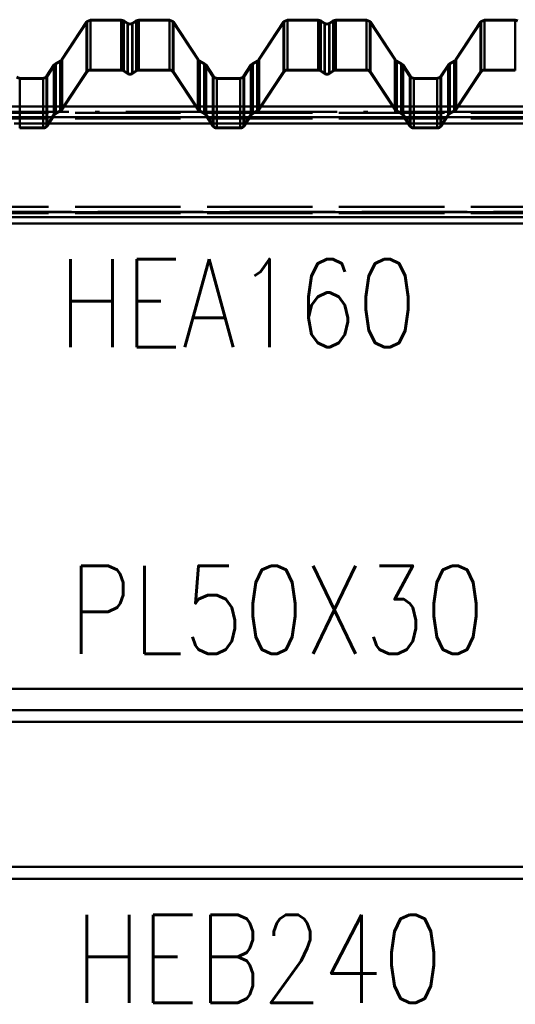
# Paper-space layout 'Layout1' of a CAD drawing. Extents: x -2 to 1033, y -36 to 596.
# Tile 95 of 256: x 218 to 232, y 479 to 507. Entities that reach past the tile are written whole.
import ezdxf

# ---------------------------------------------------------------- set-up
doc = ezdxf.new("R2010")
doc.units = 0
doc.linetypes.add('ACAD_ISO02W100', pattern=[15, 12, -3])
doc.linetypes.add('ACAD_ISO04W100', pattern=[30.5, 24, -3, 0.5, -3])
for name, color, linetype, lineweight in [('SS_JEŘÁBOVÁ DRÁHA', 11, 'CONTINUOUS', 50), ('SS_POPIS_PROFILU', 13, 'CONTINUOUS', 25), ('SS_VAZNICE', 123, 'CONTINUOUS', 50)]:
    doc.layers.add(name, color=color, linetype=linetype, lineweight=lineweight)
doc.layers.add('SS_PLECHY', color=7, linetype='CONTINUOUS', lineweight=50, true_color=0xb47846)
doc.styles.add('romans.shx', font='romans.shx', dxfattribs={"height": 5})

psp = doc.layouts.get("Layout1")

# ---------------------------------------------------------------- linework, layer by layer
at = {"layer": 'SS_JEŘÁBOVÁ DRÁHA', "color": 1, "linetype": 'Continuous', "ltscale": 0.25}
for p, q in [((280.8, 487.985), (170.6, 487.985)), ((280.8, 487.385), (170.6, 487.385)), ((170.6, 487.045), (280.8, 487.045)), ((280.73, 482.925), (170.6, 482.925)), ((280.73, 482.585), (170.6, 482.585))]:
    psp.add_line(p, q, dxfattribs=at)
at = {"layer": 'SS_JEŘÁBOVÁ DRÁHA', "color": 7, "linetype": 'ACAD_ISO04W100', "ltscale": 0.25}
for p, q in [((282.8, 487.385), (171, 487.385)), ((285.2, 482.585), (168.1, 482.585))]:
    psp.add_line(p, q, dxfattribs=at)
at = {"layer": 'SS_PLECHY', "color": 5, "linetype": 'Continuous', "ltscale": 0.25}
for p, q in [((220.2578, 506.9449), (219.5511, 505.8694)), ((220.2744, 506.9653), (220.2578, 506.9449)), ((220.2578, 505.5231), (220.2578, 506.9449)), ((220.3663, 507.0036), (220.2744, 506.9653)), ((221.2443, 507.0036), (220.3663, 507.0036)), ((220.3663, 505.5812), (220.3663, 507.0036)), ((221.3183, 506.9804), (221.2443, 507.0036)), ((221.2443, 505.5812), (221.2443, 507.0036)), ((221.4291, 506.9033), (221.3183, 506.9804)), ((221.3183, 505.5582), (221.3183, 506.9804)), ((221.4918, 506.8836), (221.4291, 506.9033)), ((221.4291, 505.4818), (221.4291, 506.9033)), ((221.5544, 506.9033), (221.4918, 506.8836)), ((221.6653, 506.9804), (221.5544, 506.9033)), ((221.5544, 505.4818), (221.5544, 506.9033)), ((221.7393, 507.0036), (221.6653, 506.9804)), ((221.6653, 505.5582), (221.6653, 506.9804)), ((222.6172, 507.0036), (221.7393, 507.0036)), ((221.7393, 505.5812), (221.7393, 507.0036)), ((222.7091, 506.9653), (222.6172, 507.0036)), ((222.6172, 505.5812), (222.6172, 507.0036)), ((222.7257, 506.9449), (222.7091, 506.9653)), ((223.4324, 505.8694), (222.7257, 506.9449)), ((222.7257, 505.5231), (222.7257, 506.9449)), ((225.8558, 506.9449), (225.1491, 505.8694)), ((225.8724, 506.9653), (225.8558, 506.9449)), ((225.8558, 505.5231), (225.8558, 506.9449)), ((225.9643, 507.0036), (225.8724, 506.9653)), ((226.8423, 507.0036), (225.9643, 507.0036)), ((225.9643, 505.5812), (225.9643, 507.0036)), ((226.9163, 506.9804), (226.8423, 507.0036)), ((226.8423, 505.5812), (226.8423, 507.0036)), ((227.0271, 506.9033), (226.9163, 506.9804)), ((226.9163, 505.5582), (226.9163, 506.9804)), ((227.0898, 506.8836), (227.0271, 506.9033)), ((227.0271, 505.4818), (227.0271, 506.9033)), ((227.1524, 506.9033), (227.0898, 506.8836)), ((227.2633, 506.9804), (227.1524, 506.9033)), ((227.1524, 505.4818), (227.1524, 506.9033)), ((227.3373, 507.0036), (227.2633, 506.9804)), ((227.2633, 505.5582), (227.2633, 506.9804)), ((228.2152, 507.0036), (227.3373, 507.0036)), ((227.3373, 505.5812), (227.3373, 507.0036)), ((228.3071, 506.9653), (228.2152, 507.0036)), ((228.2152, 505.5812), (228.2152, 507.0036)), ((228.3237, 506.9449), (228.3071, 506.9653)), ((229.0304, 505.8694), (228.3237, 506.9449)), ((228.3237, 505.5231), (228.3237, 506.9449)), ((231.4538, 506.9449), (230.7471, 505.8694)), ((231.4704, 506.9653), (231.4538, 506.9449)), ((231.4538, 505.5231), (231.4538, 506.9449)), ((231.5623, 507.0036), (231.4704, 506.9653)), ((232.4403, 507.0036), (231.5623, 507.0036)), ((231.5623, 505.5812), (231.5623, 507.0036)), ((232.5143, 506.9804), (232.4403, 507.0036)), ((232.4403, 505.5812), (232.4403, 507.0036)), ((219.3318, 505.7182), (219.12, 505.3959)), ((219.3483, 505.7386), (219.3318, 505.7182)), ((219.3318, 504.3071), (219.3318, 505.7182)), ((219.3787, 505.7613), (219.3483, 505.7386)), ((219.5114, 505.8329), (219.3787, 505.7613)), ((219.3787, 504.3498), (219.3787, 505.7613)), ((219.5371, 505.8521), (219.5114, 505.8329)), ((219.5114, 504.4208), (219.5114, 505.8329)), ((219.5511, 505.8694), (219.5371, 505.8521)), ((219.5511, 504.457), (219.5511, 505.8694)), ((223.4465, 505.8521), (223.4324, 505.8694)), ((223.4324, 504.457), (223.4324, 505.8694)), ((223.4722, 505.8329), (223.4465, 505.8521)), ((223.6048, 505.7613), (223.4722, 505.8329)), ((223.4722, 504.4208), (223.4722, 505.8329)), ((223.6352, 505.7386), (223.6048, 505.7613)), ((223.6048, 504.3498), (223.6048, 505.7613)), ((223.6518, 505.7182), (223.6352, 505.7386)), ((223.8635, 505.3959), (223.6518, 505.7182)), ((223.6518, 504.3071), (223.6518, 505.7182)), ((224.9298, 505.7182), (224.718, 505.3959)), ((224.9463, 505.7386), (224.9298, 505.7182)), ((224.9298, 504.3071), (224.9298, 505.7182)), ((224.9767, 505.7613), (224.9463, 505.7386)), ((225.1094, 505.8329), (224.9767, 505.7613)), ((224.9767, 504.3498), (224.9767, 505.7613)), ((225.1351, 505.8521), (225.1094, 505.8329)), ((225.1094, 504.4208), (225.1094, 505.8329)), ((225.1491, 505.8694), (225.1351, 505.8521)), ((225.1491, 504.457), (225.1491, 505.8694)), ((229.0445, 505.8521), (229.0304, 505.8694)), ((229.0304, 504.457), (229.0304, 505.8694)), ((229.0702, 505.8329), (229.0445, 505.8521)), ((229.2028, 505.7613), (229.0702, 505.8329)), ((229.0702, 504.4208), (229.0702, 505.8329)), ((229.2332, 505.7386), (229.2028, 505.7613)), ((229.2028, 504.3498), (229.2028, 505.7613)), ((229.2498, 505.7182), (229.2332, 505.7386)), ((229.4615, 505.3959), (229.2498, 505.7182)), ((229.2498, 504.3071), (229.2498, 505.7182)), ((230.5278, 505.7182), (230.316, 505.3959)), ((230.5443, 505.7386), (230.5278, 505.7182)), ((230.5278, 504.3071), (230.5278, 505.7182)), ((230.5747, 505.7613), (230.5443, 505.7386)), ((230.7074, 505.8329), (230.5747, 505.7613)), ((230.5747, 504.3498), (230.5747, 505.7613)), ((230.7331, 505.8521), (230.7074, 505.8329)), ((230.7074, 504.4208), (230.7074, 505.8329)), ((230.7471, 505.8694), (230.7331, 505.8521)), ((230.7471, 504.457), (230.7471, 505.8694)), ((218.3573, 505.3463), (218.2796, 505.3787)), ((219.106, 505.3787), (219.0282, 505.3463)), ((219.12, 505.3959), (219.106, 505.3787)), ((219.12, 503.9877), (219.12, 505.3959)), ((219.5511, 504.457), (220.2578, 505.5231)), ((219.5678, 504.446), (220.2745, 505.5121)), ((220.3663, 505.5812), (221.2443, 505.5812)), ((220.3663, 505.5613), (221.2443, 505.5613)), ((221.3069, 505.5418), (221.4178, 505.4654)), ((221.3183, 505.5582), (221.4291, 505.4818)), ((221.5544, 505.4818), (221.6653, 505.5582)), ((221.5658, 505.4654), (221.6766, 505.5418)), ((221.7393, 505.5812), (222.6172, 505.5812)), ((221.7393, 505.5613), (222.6172, 505.5613)), ((222.709, 505.5121), (223.4158, 504.446)), ((222.7257, 505.5231), (223.4324, 504.457)), ((223.8776, 505.3787), (223.8635, 505.3959)), ((223.8635, 503.9877), (223.8635, 505.3959)), ((223.9553, 505.3463), (223.8776, 505.3787)), ((224.704, 505.3787), (224.6262, 505.3463)), ((224.718, 505.3959), (224.704, 505.3787)), ((224.718, 503.9877), (224.718, 505.3959)), ((225.1491, 504.457), (225.8558, 505.5231)), ((225.1658, 504.446), (225.8725, 505.5121)), ((225.9643, 505.5812), (226.8423, 505.5812)), ((225.9643, 505.5613), (226.8423, 505.5613)), ((226.9049, 505.5418), (227.0158, 505.4654)), ((226.9163, 505.5582), (227.0271, 505.4818)), ((227.1524, 505.4818), (227.2633, 505.5582)), ((227.1638, 505.4654), (227.2746, 505.5418)), ((227.3373, 505.5812), (228.2152, 505.5812)), ((227.3373, 505.5613), (228.2152, 505.5613)), ((228.307, 505.5121), (229.0138, 504.446)), ((228.3237, 505.5231), (229.0304, 504.457)), ((229.4756, 505.3787), (229.4615, 505.3959)), ((229.4615, 503.9877), (229.4615, 505.3959)), ((229.5533, 505.3463), (229.4756, 505.3787)), ((230.302, 505.3787), (230.2242, 505.3463)), ((230.316, 505.3959), (230.302, 505.3787)), ((230.316, 503.9877), (230.316, 505.3959)), ((230.7471, 504.457), (231.4538, 505.5231)), ((230.7638, 504.446), (231.4705, 505.5121)), ((231.5623, 505.5812), (232.4403, 505.5812)), ((231.5623, 505.5613), (232.4403, 505.5613)), ((219.0282, 505.3463), (218.3573, 505.3463)), ((218.3573, 503.9385), (218.3573, 505.3463)), ((219.0282, 503.9385), (219.0282, 505.3463)), ((224.6262, 505.3463), (223.9553, 505.3463)), ((223.9553, 503.9385), (223.9553, 505.3463)), ((224.6262, 503.9385), (224.6262, 505.3463)), ((230.2242, 505.3463), (229.5533, 505.3463)), ((229.5533, 503.9385), (229.5533, 505.3463)), ((230.2242, 503.9385), (230.2242, 505.3463)), ((219.12, 503.9877), (219.3318, 504.3071)), ((219.1367, 503.9767), (219.3484, 504.2961)), ((219.3787, 504.3498), (219.5114, 504.4208)), ((219.3882, 504.3323), (219.5208, 504.4033)), ((223.4627, 504.4033), (223.5954, 504.3323)), ((223.4722, 504.4208), (223.6048, 504.3498)), ((223.6351, 504.2961), (223.8468, 503.9767)), ((223.6518, 504.3071), (223.8635, 503.9877)), ((224.718, 503.9877), (224.9298, 504.3071)), ((224.7347, 503.9767), (224.9464, 504.2961)), ((224.9767, 504.3498), (225.1094, 504.4208)), ((224.9862, 504.3323), (225.1188, 504.4033)), ((229.0607, 504.4033), (229.1934, 504.3323)), ((229.0702, 504.4208), (229.2028, 504.3498)), ((229.2331, 504.2961), (229.4448, 503.9767)), ((229.2498, 504.3071), (229.4615, 503.9877)), ((230.316, 503.9877), (230.5278, 504.3071)), ((230.3327, 503.9767), (230.5444, 504.2961)), ((230.5747, 504.3498), (230.7074, 504.4208)), ((230.5842, 504.3323), (230.7168, 504.4033)), ((218.3573, 503.9385), (219.0282, 503.9385)), ((218.3573, 503.9186), (219.0282, 503.9186)), ((223.9553, 503.9385), (224.6262, 503.9385)), ((223.9553, 503.9186), (224.6262, 503.9186)), ((229.5533, 503.9385), (230.2242, 503.9385)), ((229.5533, 503.9186), (230.2242, 503.9186))]:
    psp.add_line(p, q, dxfattribs=at)
at = {"layer": 'SS_PLECHY', "color": 5, "linetype": 'ACAD_ISO02W100', "ltscale": 0.25}
for p, q in [((220.2745, 506.9339), (219.5678, 505.8583)), ((220.2886, 506.9511), (220.2745, 506.9339)), ((220.2745, 506.9339), (220.2745, 505.5121)), ((220.3663, 506.9835), (220.2886, 506.9511)), ((221.2443, 506.9835), (220.3663, 506.9835)), ((221.3069, 506.9638), (221.2443, 506.9835)), ((221.4178, 506.8867), (221.3069, 506.9638)), ((221.3069, 506.9638), (221.3069, 505.5418)), ((221.4918, 506.8635), (221.4178, 506.8867)), ((221.4178, 506.8867), (221.4178, 505.4654)), ((221.5658, 506.8867), (221.4918, 506.8635)), ((221.6766, 506.9638), (221.5658, 506.8867)), ((221.5658, 506.8867), (221.5658, 505.4654)), ((221.7393, 506.9835), (221.6766, 506.9638)), ((221.6766, 506.9638), (221.6766, 505.5418)), ((222.6172, 506.9835), (221.7393, 506.9835)), ((222.695, 506.9511), (222.6172, 506.9835)), ((222.709, 506.9339), (222.695, 506.9511)), ((223.4158, 505.8583), (222.709, 506.9339)), ((222.709, 506.9339), (222.709, 505.5121)), ((225.8725, 506.9339), (225.1658, 505.8583)), ((225.8866, 506.9511), (225.8725, 506.9339)), ((225.8725, 506.9339), (225.8725, 505.5121)), ((225.9643, 506.9835), (225.8866, 506.9511)), ((226.8423, 506.9835), (225.9643, 506.9835)), ((226.9049, 506.9638), (226.8423, 506.9835)), ((227.0158, 506.8867), (226.9049, 506.9638)), ((226.9049, 506.9638), (226.9049, 505.5418)), ((227.0898, 506.8635), (227.0158, 506.8867)), ((227.0158, 506.8867), (227.0158, 505.4654)), ((227.1638, 506.8867), (227.0898, 506.8635)), ((227.2746, 506.9638), (227.1638, 506.8867)), ((227.1638, 506.8867), (227.1638, 505.4654)), ((227.3373, 506.9835), (227.2746, 506.9638)), ((227.2746, 506.9638), (227.2746, 505.5418)), ((228.2152, 506.9835), (227.3373, 506.9835)), ((228.293, 506.9511), (228.2152, 506.9835)), ((228.307, 506.9339), (228.293, 506.9511)), ((229.0138, 505.8583), (228.307, 506.9339)), ((228.307, 506.9339), (228.307, 505.5121)), ((231.4705, 506.9339), (230.7638, 505.8583)), ((231.4846, 506.9511), (231.4705, 506.9339)), ((231.4705, 506.9339), (231.4705, 505.5121)), ((231.5623, 506.9835), (231.4846, 506.9511)), ((232.4403, 506.9835), (231.5623, 506.9835)), ((232.5029, 506.9638), (232.4403, 506.9835)), ((219.3484, 505.7071), (219.1367, 505.3849)), ((219.3625, 505.7244), (219.3484, 505.7071)), ((219.3484, 505.7071), (219.3484, 504.2961)), ((219.3882, 505.7436), (219.3625, 505.7244)), ((219.5208, 505.8152), (219.3882, 505.7436)), ((219.3882, 505.7436), (219.3882, 504.3323)), ((219.5512, 505.8379), (219.5208, 505.8152)), ((219.5208, 505.8152), (219.5208, 504.4033)), ((219.5678, 505.8583), (219.5512, 505.8379)), ((219.5678, 505.8583), (219.5678, 504.446)), ((223.4323, 505.8379), (223.4158, 505.8583)), ((223.4158, 505.8583), (223.4158, 504.446)), ((223.4627, 505.8152), (223.4323, 505.8379)), ((223.5954, 505.7436), (223.4627, 505.8152)), ((223.4627, 505.8152), (223.4627, 504.4033)), ((223.6211, 505.7244), (223.5954, 505.7436)), ((223.5954, 505.7436), (223.5954, 504.3323)), ((223.6351, 505.7071), (223.6211, 505.7244)), ((223.8468, 505.3849), (223.6351, 505.7071)), ((223.6351, 505.7071), (223.6351, 504.2961)), ((224.9464, 505.7071), (224.7347, 505.3849)), ((224.9605, 505.7244), (224.9464, 505.7071)), ((224.9464, 505.7071), (224.9464, 504.2961)), ((224.9862, 505.7436), (224.9605, 505.7244)), ((225.1188, 505.8152), (224.9862, 505.7436)), ((224.9862, 505.7436), (224.9862, 504.3323)), ((225.1492, 505.8379), (225.1188, 505.8152)), ((225.1188, 505.8152), (225.1188, 504.4033)), ((225.1658, 505.8583), (225.1492, 505.8379)), ((225.1658, 505.8583), (225.1658, 504.446)), ((229.0303, 505.8379), (229.0138, 505.8583)), ((229.0138, 505.8583), (229.0138, 504.446)), ((229.0607, 505.8152), (229.0303, 505.8379)), ((229.1934, 505.7436), (229.0607, 505.8152)), ((229.0607, 505.8152), (229.0607, 504.4033)), ((229.2191, 505.7244), (229.1934, 505.7436)), ((229.1934, 505.7436), (229.1934, 504.3323)), ((229.2331, 505.7071), (229.2191, 505.7244)), ((229.4448, 505.3849), (229.2331, 505.7071)), ((229.2331, 505.7071), (229.2331, 504.2961)), ((230.5444, 505.7071), (230.3327, 505.3849)), ((230.5585, 505.7244), (230.5444, 505.7071)), ((230.5444, 505.7071), (230.5444, 504.2961)), ((230.5842, 505.7436), (230.5585, 505.7244)), ((230.7168, 505.8152), (230.5842, 505.7436)), ((230.5842, 505.7436), (230.5842, 504.3323)), ((230.7472, 505.8379), (230.7168, 505.8152)), ((230.7168, 505.8152), (230.7168, 504.4033)), ((230.7638, 505.8583), (230.7472, 505.8379)), ((230.7638, 505.8583), (230.7638, 504.446)), ((218.3573, 505.3262), (218.2654, 505.3645)), ((219.1201, 505.3645), (219.0282, 505.3262)), ((219.1367, 505.3849), (219.1201, 505.3645)), ((219.1367, 505.3849), (219.1367, 503.9767)), ((220.3663, 505.5613), (220.3663, 505.5812)), ((221.2443, 505.5613), (221.2443, 505.5812)), ((221.7393, 505.5613), (221.7393, 505.5812)), ((222.6172, 505.5613), (222.6172, 505.5812)), ((223.8634, 505.3645), (223.8468, 505.3849)), ((223.8468, 505.3849), (223.8468, 503.9767)), ((223.9553, 505.3262), (223.8634, 505.3645)), ((224.7181, 505.3645), (224.6262, 505.3262)), ((224.7347, 505.3849), (224.7181, 505.3645)), ((224.7347, 505.3849), (224.7347, 503.9767)), ((225.9643, 505.5613), (225.9643, 505.5812)), ((226.8423, 505.5613), (226.8423, 505.5812)), ((227.3373, 505.5613), (227.3373, 505.5812)), ((228.2152, 505.5613), (228.2152, 505.5812)), ((229.4614, 505.3645), (229.4448, 505.3849)), ((229.4448, 505.3849), (229.4448, 503.9767)), ((229.5533, 505.3262), (229.4614, 505.3645)), ((230.3161, 505.3645), (230.2242, 505.3262)), ((230.3327, 505.3849), (230.3161, 505.3645)), ((230.3327, 505.3849), (230.3327, 503.9767)), ((231.5623, 505.5613), (231.5623, 505.5812)), ((232.4403, 505.5613), (232.4403, 505.5812)), ((219.0282, 505.3262), (218.3573, 505.3262)), ((224.6262, 505.3262), (223.9553, 505.3262)), ((230.2242, 505.3262), (229.5533, 505.3262)), ((218.3573, 503.9186), (218.3573, 503.9385)), ((219.0282, 503.9186), (219.0282, 503.9385)), ((223.9553, 503.9186), (223.9553, 503.9385)), ((224.6262, 503.9186), (224.6262, 503.9385)), ((229.5533, 503.9186), (229.5533, 503.9385)), ((230.2242, 503.9186), (230.2242, 503.9385))]:
    psp.add_line(p, q, dxfattribs=at)
at = {"layer": 'SS_PLECHY', "color": 5, "linetype": 'Continuous', "ltscale": 0.25, "extrusion": (1.2646e-12, 0.093704, -0.9956)}
psp.add_arc((-220.3663, 503.2279, 47.3626), 0.13, 33.42481, 90, dxfattribs=at)
at = {"layer": 'SS_PLECHY', "color": 5, "linetype": 'Continuous', "ltscale": 0.25, "extrusion": (1.01866e-12, 0.093704, -0.9956)}
psp.add_arc((-220.3663, 503.2279, 47.3626), 0.11, 33.42481, 90, dxfattribs=at)
at = {"layer": 'SS_PLECHY', "color": 5, "linetype": 'Continuous', "ltscale": 0.25, "extrusion": (-8.46116e-13, 0.093704, -0.9956)}
psp.add_arc((-221.2443, 503.2279, 47.3626), 0.13, 90, 124.70088, dxfattribs=at)
at = {"layer": 'SS_PLECHY', "color": 5, "linetype": 'Continuous', "ltscale": 0.25, "extrusion": (-2.94416e-13, 0.093704, -0.9956)}
psp.add_arc((-221.2443, 503.2279, 47.3626), 0.11, 90, 124.70088, dxfattribs=at)
at = {"layer": 'SS_PLECHY', "color": 5, "linetype": 'Continuous', "ltscale": 0.25, "extrusion": (-2.42792e-13, -0.093704, 0.9956)}
psp.add_arc((221.4918, 503.3474, -47.3739), 0.13, 235.29912, 304.70088, dxfattribs=at)
at = {"layer": 'SS_PLECHY', "color": 5, "linetype": 'Continuous', "ltscale": 0.25, "extrusion": (-9.94573e-13, -0.093704, 0.9956)}
psp.add_arc((221.4918, 503.3474, -47.3739), 0.11, 235.29912, 304.70088, dxfattribs=at)
at = {"layer": 'SS_PLECHY', "color": 5, "linetype": 'Continuous', "ltscale": 0.25, "extrusion": (5.36487e-13, 0.093704, -0.9956)}
psp.add_arc((-221.7393, 503.2279, 47.3626), 0.13, 55.29912, 90, dxfattribs=at)
at = {"layer": 'SS_PLECHY', "color": 5, "linetype": 'Continuous', "ltscale": 0.25, "extrusion": (7.74709e-13, 0.093704, -0.9956)}
psp.add_arc((-221.7393, 503.2279, 47.3626), 0.11, 55.29912, 90, dxfattribs=at)
at = {"layer": 'SS_PLECHY', "color": 5, "linetype": 'Continuous', "ltscale": 0.25, "extrusion": (-5.83175e-13, 0.093704, -0.9956)}
psp.add_arc((-222.6172, 503.2279, 47.3626), 0.13, 90, 146.57519, dxfattribs=at)
at = {"layer": 'SS_PLECHY', "color": 5, "linetype": 'Continuous', "ltscale": 0.25, "extrusion": (-7.0282e-13, 0.093704, -0.9956)}
psp.add_arc((-222.6172, 503.2279, 47.3626), 0.11, 90, 146.57519, dxfattribs=at)
at = {"layer": 'SS_PLECHY', "color": 5, "linetype": 'Continuous', "ltscale": 0.25, "extrusion": (1.92576e-12, 0.093704, -0.9956)}
psp.add_arc((-225.9643, 503.2279, 47.3626), 0.13, 33.42481, 90, dxfattribs=at)
at = {"layer": 'SS_PLECHY', "color": 5, "linetype": 'Continuous', "ltscale": 0.25, "extrusion": (1.80002e-12, 0.093704, -0.9956)}
psp.add_arc((-225.9643, 503.2279, 47.3626), 0.11, 33.42481, 90, dxfattribs=at)
at = {"layer": 'SS_PLECHY', "color": 5, "linetype": 'Continuous', "ltscale": 0.25, "extrusion": (-1.11134e-12, 0.093704, -0.9956)}
psp.add_arc((-226.8423, 503.2279, 47.3626), 0.13, 90, 124.70088, dxfattribs=at)
at = {"layer": 'SS_PLECHY', "color": 5, "linetype": 'Continuous', "ltscale": 0.25, "extrusion": (-6.07889e-13, 0.093704, -0.9956)}
psp.add_arc((-226.8423, 503.2279, 47.3626), 0.11, 90, 124.70088, dxfattribs=at)
at = {"layer": 'SS_PLECHY', "color": 5, "linetype": 'Continuous', "ltscale": 0.25, "extrusion": (-1.07292e-12, -0.093704, 0.9956)}
psp.add_arc((227.0898, 503.3474, -47.3739), 0.13, 235.29912, 304.70088, dxfattribs=at)
at = {"layer": 'SS_PLECHY', "color": 5, "linetype": 'Continuous', "ltscale": 0.25, "extrusion": (-1.25299e-12, -0.093704, 0.9956)}
psp.add_arc((227.0898, 503.3474, -47.3739), 0.11, 235.29912, 304.70088, dxfattribs=at)
at = {"layer": 'SS_PLECHY', "color": 5, "linetype": 'Continuous', "ltscale": 0.25, "extrusion": (1.02872e-12, 0.093704, -0.9956)}
psp.add_arc((-227.3373, 503.2279, 47.3626), 0.13, 55.29912, 90, dxfattribs=at)
at = {"layer": 'SS_PLECHY', "color": 5, "linetype": 'Continuous', "ltscale": 0.25, "extrusion": (9.88049e-13, 0.093704, -0.9956)}
psp.add_arc((-227.3373, 503.2279, 47.3626), 0.11, 55.29912, 90, dxfattribs=at)
at = {"layer": 'SS_PLECHY', "color": 5, "linetype": 'Continuous', "ltscale": 0.25, "extrusion": (-9.34831e-13, 0.093704, -0.9956)}
psp.add_arc((-228.2152, 503.2279, 47.3626), 0.13, 90, 146.57519, dxfattribs=at)
at = {"layer": 'SS_PLECHY', "color": 5, "linetype": 'Continuous', "ltscale": 0.25, "extrusion": (-1.1184e-12, 0.093704, -0.9956)}
psp.add_arc((-228.2152, 503.2279, 47.3626), 0.11, 90, 146.57519, dxfattribs=at)
at = {"layer": 'SS_PLECHY', "color": 5, "linetype": 'Continuous', "ltscale": 0.25, "extrusion": (2.57668e-12, 0.093704, -0.9956)}
psp.add_arc((-231.5623, 503.2279, 47.3626), 0.13, 33.42481, 90, dxfattribs=at)
at = {"layer": 'SS_PLECHY', "color": 5, "linetype": 'Continuous', "ltscale": 0.25, "extrusion": (2.56934e-12, 0.093704, -0.9956)}
psp.add_arc((-231.5623, 503.2279, 47.3626), 0.11, 33.42481, 90, dxfattribs=at)
at = {"layer": 'SS_PLECHY', "color": 5, "linetype": 'Continuous', "ltscale": 0.25, "extrusion": (-1.27667e-12, 0.093704, -0.9956)}
psp.add_arc((-219.4403, 502.0173, 47.2487), 0.13, 33.42481, 61.736, dxfattribs=at)
at = {"layer": 'SS_PLECHY', "color": 5, "linetype": 'Continuous', "ltscale": 0.25, "extrusion": (-1.70651e-12, 0.093704, -0.9956)}
psp.add_arc((-219.4403, 502.0173, 47.2487), 0.11, 33.42481, 61.736, dxfattribs=at)
at = {"layer": 'SS_PLECHY', "color": 5, "linetype": 'Continuous', "ltscale": 0.25, "extrusion": (-9.78812e-13, -0.093704, 0.9956)}
psp.add_arc((219.4593, 502.2975, -47.2751), 0.11, 298.264, 326.57519, dxfattribs=at)
at = {"layer": 'SS_PLECHY', "color": 5, "linetype": 'Continuous', "ltscale": 0.25, "extrusion": (-1.14092e-12, -0.093704, 0.9956)}
psp.add_arc((219.4593, 502.2975, -47.2751), 0.13, 298.264, 326.57519, dxfattribs=at)
at = {"layer": 'SS_PLECHY', "color": 5, "linetype": 'Continuous', "ltscale": 0.25, "extrusion": (6.40129e-13, -0.093704, 0.9956)}
psp.add_arc((223.5243, 502.2975, -47.2751), 0.13, 213.42481, 241.736, dxfattribs=at)
at = {"layer": 'SS_PLECHY', "color": 5, "linetype": 'Continuous', "ltscale": 0.25, "extrusion": (6.8006e-13, -0.093704, 0.9956)}
psp.add_arc((223.5243, 502.2975, -47.2751), 0.11, 213.42481, 241.736, dxfattribs=at)
at = {"layer": 'SS_PLECHY', "color": 5, "linetype": 'Continuous', "ltscale": 0.25, "extrusion": (8.17763e-13, 0.093704, -0.9956)}
psp.add_arc((-223.5433, 502.0173, 47.2487), 0.11, 118.264, 146.57519, dxfattribs=at)
at = {"layer": 'SS_PLECHY', "color": 5, "linetype": 'Continuous', "ltscale": 0.25, "extrusion": (1.06339e-12, 0.093704, -0.9956)}
psp.add_arc((-223.5433, 502.0173, 47.2487), 0.13, 118.264, 146.57519, dxfattribs=at)
at = {"layer": 'SS_PLECHY', "color": 5, "linetype": 'Continuous', "ltscale": 0.25, "extrusion": (-5.99427e-13, 0.093704, -0.9956)}
psp.add_arc((-225.0383, 502.0173, 47.2487), 0.13, 33.42481, 61.736, dxfattribs=at)
at = {"layer": 'SS_PLECHY', "color": 5, "linetype": 'Continuous', "ltscale": 0.25, "extrusion": (-9.37268e-13, 0.093704, -0.9956)}
psp.add_arc((-225.0383, 502.0173, 47.2487), 0.11, 33.42481, 61.736, dxfattribs=at)
at = {"layer": 'SS_PLECHY', "color": 5, "linetype": 'Continuous', "ltscale": 0.25, "extrusion": (-3.73717e-13, -0.093704, 0.9956)}
psp.add_arc((225.0573, 502.2975, -47.2751), 0.11, 298.264, 326.57519, dxfattribs=at)
at = {"layer": 'SS_PLECHY', "color": 5, "linetype": 'Continuous', "ltscale": 0.25, "extrusion": (-6.28953e-13, -0.093704, 0.9956)}
psp.add_arc((225.0573, 502.2975, -47.2751), 0.13, 298.264, 326.57519, dxfattribs=at)
at = {"layer": 'SS_PLECHY', "color": 5, "linetype": 'Continuous', "ltscale": 0.25, "extrusion": (-1.0791e-14, -0.093704, 0.9956)}
psp.add_arc((229.1223, 502.2975, -47.2751), 0.13, 213.42481, 241.736, dxfattribs=at)
at = {"layer": 'SS_PLECHY', "color": 5, "linetype": 'Continuous', "ltscale": 0.25, "extrusion": (-8.9187e-14, -0.093704, 0.9956)}
psp.add_arc((229.1223, 502.2975, -47.2751), 0.11, 213.42481, 241.736, dxfattribs=at)
at = {"layer": 'SS_PLECHY', "color": 5, "linetype": 'Continuous', "ltscale": 0.25, "extrusion": (2.12668e-13, 0.093704, -0.9956)}
psp.add_arc((-229.1413, 502.0173, 47.2487), 0.11, 118.264, 146.57519, dxfattribs=at)
at = {"layer": 'SS_PLECHY', "color": 5, "linetype": 'Continuous', "ltscale": 0.25, "extrusion": (5.91503e-13, 0.093704, -0.9956)}
psp.add_arc((-229.1413, 502.0173, 47.2487), 0.13, 118.264, 146.57519, dxfattribs=at)
at = {"layer": 'SS_PLECHY', "color": 5, "linetype": 'Continuous', "ltscale": 0.25, "extrusion": (3.54114e-14, 0.093704, -0.9956)}
psp.add_arc((-230.6363, 502.0173, 47.2487), 0.13, 33.42481, 61.736, dxfattribs=at)
at = {"layer": 'SS_PLECHY', "color": 5, "linetype": 'Continuous', "ltscale": 0.25, "extrusion": (-1.55913e-13, 0.093704, -0.9956)}
psp.add_arc((-230.6363, 502.0173, 47.2487), 0.11, 33.42481, 61.736, dxfattribs=at)
at = {"layer": 'SS_PLECHY', "color": 5, "linetype": 'Continuous', "ltscale": 0.25, "extrusion": (2.22023e-13, -0.093704, 0.9956)}
psp.add_arc((230.6553, 502.2975, -47.2751), 0.11, 298.264, 326.57519, dxfattribs=at)
at = {"layer": 'SS_PLECHY', "color": 5, "linetype": 'Continuous', "ltscale": 0.25, "extrusion": (-1.24834e-13, -0.093704, 0.9956)}
psp.add_arc((230.6553, 502.2975, -47.2751), 0.13, 298.264, 326.57519, dxfattribs=at)
at = {"layer": 'SS_PLECHY', "color": 5, "linetype": 'Continuous', "ltscale": 0.25, "extrusion": (-1.23034e-12, -0.093704, 0.9956)}
psp.add_arc((219.0282, 501.8303, -47.2311), 0.11, 270, 326.57519, dxfattribs=at)
at = {"layer": 'SS_PLECHY', "color": 5, "linetype": 'Continuous', "ltscale": 0.25, "extrusion": (-1.28426e-12, -0.093704, 0.9956)}
psp.add_arc((219.0282, 501.8303, -47.2311), 0.13, 270, 326.57519, dxfattribs=at)
at = {"layer": 'SS_PLECHY', "color": 5, "linetype": 'Continuous', "ltscale": 0.25, "extrusion": (1.57987e-12, -0.093704, 0.9956)}
psp.add_arc((223.9553, 501.8303, -47.2311), 0.13, 213.42481, 270, dxfattribs=at)
at = {"layer": 'SS_PLECHY', "color": 5, "linetype": 'Continuous', "ltscale": 0.25, "extrusion": (1.90987e-12, -0.093704, 0.9956)}
psp.add_arc((223.9553, 501.8303, -47.2311), 0.11, 213.42481, 270, dxfattribs=at)
at = {"layer": 'SS_PLECHY', "color": 5, "linetype": 'Continuous', "ltscale": 0.25, "extrusion": (-8.14756e-13, -0.093704, 0.9956)}
psp.add_arc((224.6262, 501.8303, -47.2311), 0.11, 270, 326.57519, dxfattribs=at)
at = {"layer": 'SS_PLECHY', "color": 5, "linetype": 'Continuous', "ltscale": 0.25, "extrusion": (-9.32616e-13, -0.093704, 0.9956)}
psp.add_arc((224.6262, 501.8303, -47.2311), 0.13, 270, 326.57519, dxfattribs=at)
at = {"layer": 'SS_PLECHY', "color": 5, "linetype": 'Continuous', "ltscale": 0.25, "extrusion": (9.2892e-13, -0.093704, 0.9956)}
psp.add_arc((229.5533, 501.8303, -47.2311), 0.13, 213.42481, 270, dxfattribs=at)
at = {"layer": 'SS_PLECHY', "color": 5, "linetype": 'Continuous', "ltscale": 0.25, "extrusion": (1.14063e-12, -0.093704, 0.9956)}
psp.add_arc((229.5533, 501.8303, -47.2311), 0.11, 213.42481, 270, dxfattribs=at)
at = {"layer": 'SS_PLECHY', "color": 5, "linetype": 'Continuous', "ltscale": 0.25, "extrusion": (-4.05587e-13, -0.093704, 0.9956)}
psp.add_arc((230.2242, 501.8303, -47.2311), 0.11, 270, 326.57519, dxfattribs=at)
at = {"layer": 'SS_PLECHY', "color": 5, "linetype": 'Continuous', "ltscale": 0.25, "extrusion": (-5.86401e-13, -0.093704, 0.9956)}
psp.add_arc((230.2242, 501.8303, -47.2311), 0.13, 270, 326.57519, dxfattribs=at)
at = {"layer": 'SS_VAZNICE', "color": 3, "linetype": 'ACAD_ISO02W100', "ltscale": 0.25}
for p, q in [((219.6268, 504.535), (217.7588, 504.535)), ((225.2248, 504.535), (223.3568, 504.535)), ((230.8228, 504.535), (228.9548, 504.535)), ((282.93, 504.3558), (168.075, 504.3558)), ((218.0776, 504.2351), (219.308, 504.2351)), ((223.6756, 504.2351), (224.906, 504.2351)), ((229.2736, 504.2351), (230.504, 504.2351)), ((282.93, 504.2115), (168.075, 504.2115)), ((282.93, 504.2002), (168.075, 504.2002)), ((218.1964, 504.0559), (219.1892, 504.0559)), ((223.7944, 504.0559), (224.7872, 504.0559)), ((229.3924, 504.0559), (230.3852, 504.0559)), ((282.93, 501.6875), (168.075, 501.6875)), ((168.075, 501.5432), (282.93, 501.5432)), ((282.93, 501.5083), (168.075, 501.5083))]:
    psp.add_line(p, q, dxfattribs=at)
at = {"layer": 'SS_VAZNICE', "color": 1, "linetype": 'Continuous', "ltscale": 0.25}
for p, q in [((223.3568, 504.535), (219.6268, 504.535)), ((228.9548, 504.535), (225.2248, 504.535)), ((234.5528, 504.535), (230.8228, 504.535)), ((219.308, 504.2351), (223.6756, 504.2351)), ((224.906, 504.2351), (229.2736, 504.2351)), ((230.504, 504.2351), (234.8716, 504.2351)), ((219.1892, 504.0559), (223.7944, 504.0559)), ((224.7872, 504.0559), (229.3924, 504.0559)), ((230.3852, 504.0559), (234.9904, 504.0559)), ((170.6, 501.532), (280.8, 501.532)), ((170.6, 501.3877), (280.8, 501.3877)), ((170.6, 501.2085), (280.8, 501.2085))]:
    psp.add_line(p, q, dxfattribs=at)
at = {"layer": 'SS_VAZNICE', "color": 7, "linetype": 'ACAD_ISO04W100', "ltscale": 0.25}
psp.add_line((168, 504.385), (283, 504.385), dxfattribs=at)

# ---------------------------------------------------------------- texts
at = {"layer": 'SS_POPIS_PROFILU', "color": 13, "style": 'romans.shx', "width": 0.8}
for s, p in [('HEA160', (219.4537, 497.6985)), ('PL50X30', (219.7565, 488.985)), ('HEB240', (219.924, 479.066))]:
    psp.add_text(s, height=2.5, dxfattribs=at).set_placement(p)

doc.saveas('drawing.dxf')
